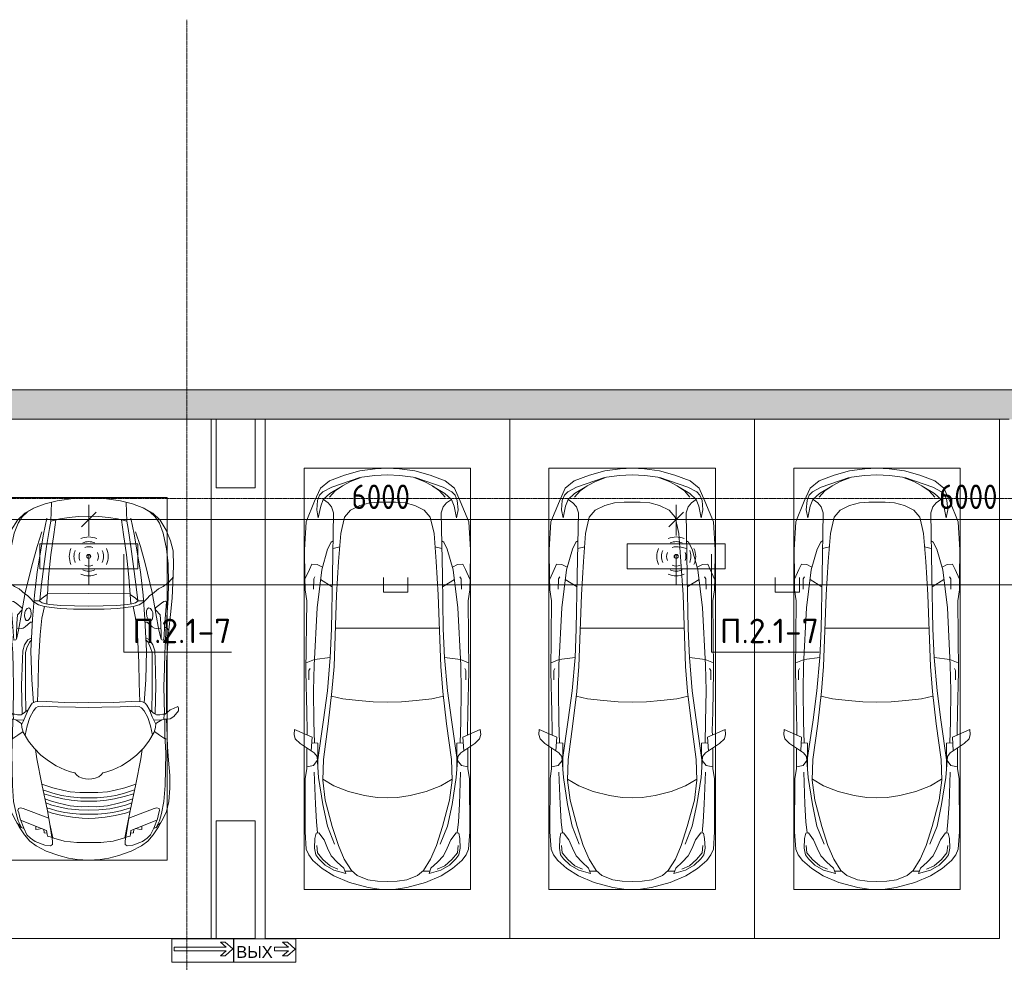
# Model space of a CAD drawing. Header units: millimetres. Extents: x -32229 to 170644, y -13689 to 125138.
# Tile 116 of 256: x -15170 to -5115, y 115516 to 125138. Entities that reach past the tile are written whole.
import ezdxf

# ---------------------------------------------------------------- set-up
doc = ezdxf.new("R2010")
doc.units = ezdxf.units.MM
doc.linetypes.add('ADSK_Линия сетки', pattern=[25, 20, -2.5, 0, -2.5])
for name, color, linetype, lineweight in [('A-ANNO-DIMS', 7, 'Continuous', 9), ('A-ANNO-DIMS-200', 7, 'Continuous', 9), ('A-ANNO-NOTE', 7, 'Continuous', 18), ('A-DETL-GENF', 7, 'Continuous', 18), ('A-DETL-THIN', 7, 'Continuous', 9), ('A-WALL', 7, 'Continuous', 18), ('A-WALL-PATT', 7, 'Continuous', 40), ('C-PRKG', 7, 'Continuous', 18), ('G-ANNO-TEXT', 7, 'Continuous', 9), ('S-COLS', 7, 'Continuous', 18), ('S-GRID', 7, 'Continuous', 9)]:
    doc.layers.add(name, color=color, linetype=linetype, lineweight=lineweight)
doc.layers.add('A-DETL', color=7, linetype='Continuous', lineweight=9, true_color=0x00a600)
doc.styles.add('Arial_1', font='arial.ttf', dxfattribs={"height": 120})
doc.styles.add('GOST Common_6', font='GOST_Common.ttf', dxfattribs={"width": 0.9, "height": 250})
doc.styles.add('ISOCPEUR', font='isocpeur.ttf', dxfattribs={"height": 250})
doc.dimstyles.new('ГОСТ_2_5_мм2', dxfattribs={"dimscale": 304.8, "dimtxt": 251.428749, "dimasz": 0.492126, "dimexe": 0.492126, "dimexo": 0.656168, "dimgap": 0.098425, "dimtad": 1, "dimdec": 0, "dimdsep": 46, "dimtxsty": 'GOST Common_6', "dimblk1": 'OBLIQUE', "dimblk2": 'OBLIQUE', "dimsah": 1, "dimcen": 0.09, "dimazin": 2, "dimtfac": 1, "dimtdec": 4, "dimtix": 1, "dimtmove": 0, "dimatfit": 3, "dimfxl": 1, "dimtvp": 1, "dimtolj": 1, "dimtzin": 0, "dimarcsym": 2})

# ---------------------------------------------------------------- blocks, each defined once
blk = doc.blocks.new('АР_Машиноместо - 4900x2400_М__5300х2500_-V21--01 ЭО')
at = {"layer": 'A-DETL-GENF', "color": 253, "lineweight": 13, "true_color": 0xaaaaaa}
for p, q in [((1250, -800), (1133, -806)), ((1250, -800), (1367, -806)), ((816, -891), (712, -946)), ((943, -845), (816, -891)), ((1044, -819), (943, -845)), ((1133, -806), (1044, -819)), ((1367, -806), (1456, -819)), ((1456, -819), (1557, -845)), ((1557, -845), (1684, -891)), ((1684, -891), (1788, -946)), ((647, -993), (593, -1057)), ((712, -946), (647, -993)), ((701, -989), (655, -1024)), ((800, -953), (701, -989)), ((859, -944), (800, -953)), ((841, -1226), (878, -991)), ((878, -959), (859, -944)), ((1000, -994), (871, -1031)), ((878, -991), (878, -959)), ((1127, -980), (1000, -994)), ((1250, -978), (1127, -980)), ((1250, -978), (1373, -980)), ((1373, -980), (1500, -994)), ((1500, -994), (1629, -1031)), ((1622, -959), (1641, -944)), ((1622, -991), (1622, -959)), ((1659, -1226), (1622, -991)), ((1641, -944), (1700, -953)), ((1700, -953), (1799, -989)), ((1788, -946), (1853, -993)), ((1799, -989), (1845, -1024)), ((1853, -993), (1907, -1057)), ((593, -1057), (539, -1140)), ((618, -1057), (587, -1126)), ((655, -1024), (618, -1057)), ((883, -1027), (854, -1167)), ((1617, -1027), (1646, -1167)), ((1845, -1024), (1882, -1057)), ((1882, -1057), (1913, -1126)), ((1907, -1057), (1961, -1140)), ((539, -1140), (487, -1232)), ((540, -1160), (516, -1180)), ((561, -1133), (540, -1160)), ((587, -1126), (548, -1220)), ((589, -1122), (561, -1133)), ((854, -1167), (827, -1301)), ((1646, -1167), (1673, -1301)), ((1911, -1122), (1939, -1133)), ((1913, -1126), (1952, -1220)), ((1939, -1133), (1960, -1160)), ((1960, -1160), (1984, -1180)), ((1961, -1140), (2013, -1232)), ((456, -1296), (431, -1397)), ((487, -1232), (456, -1296)), ((535, -1281), (527, -1305)), ((527, -1305), (532, -1326)), ((548, -1220), (535, -1281)), ((581, -1327), (841, -1226)), ((827, -1301), (770, -1576)), ((876, -1279), (828, -1294)), ((925, -1302), (859, -1321)), ((979, -1255), (876, -1279)), ((1007, -1284), (925, -1302)), ((1084, -1236), (979, -1255)), ((1084, -1275), (1007, -1284)), ((1183, -1227), (1084, -1236)), ((1159, -1268), (1084, -1275)), ((1250, -1267), (1159, -1268)), ((1250, -1224), (1183, -1227)), ((1250, -1224), (1317, -1227)), ((1250, -1267), (1341, -1268)), ((1317, -1227), (1416, -1236)), ((1341, -1268), (1416, -1275)), ((1416, -1236), (1521, -1255)), ((1416, -1275), (1493, -1284)), ((1493, -1284), (1575, -1302)), ((1521, -1255), (1624, -1279)), ((1575, -1302), (1641, -1321)), ((1624, -1279), (1672, -1294)), ((1919, -1327), (1659, -1226)), ((1673, -1301), (1730, -1576)), ((1952, -1220), (1965, -1281)), ((1965, -1281), (1973, -1305)), ((1973, -1305), (1968, -1326)), ((2013, -1232), (2044, -1296)), ((2044, -1296), (2069, -1397)), ((431, -1397), (422, -1534)), ((532, -1326), (554, -1333)), ((554, -1333), (581, -1327)), ((871, -1401), (800, -1425)), ((874, -1361), (810, -1383)), ((859, -1321), (820, -1334)), ((945, -1381), (871, -1401)), ((958, -1341), (874, -1361)), ((1059, -1355), (945, -1381)), ((1035, -1323), (958, -1341)), ((1148, -1312), (1035, -1323)), ((1174, -1344), (1059, -1355)), ((1168, -1400), (1070, -1410)), ((1250, -1309), (1148, -1312)), ((1250, -1400), (1168, -1400)), ((1250, -1345), (1174, -1344)), ((1250, -1309), (1352, -1312)), ((1250, -1345), (1326, -1344)), ((1250, -1400), (1332, -1400)), ((1326, -1344), (1441, -1355)), ((1332, -1400), (1430, -1410)), ((1352, -1312), (1465, -1323)), ((1441, -1355), (1555, -1381)), ((1465, -1323), (1542, -1341)), ((1542, -1341), (1626, -1361)), ((1555, -1381), (1629, -1401)), ((1626, -1361), (1690, -1383)), ((1629, -1401), (1700, -1425)), ((1641, -1321), (1680, -1334)), ((1946, -1333), (1919, -1327)), ((1968, -1326), (1946, -1333)), ((2069, -1397), (2078, -1534)), ((884, -1481), (782, -1518)), ((887, -1447), (790, -1477)), ((973, -1460), (884, -1481)), ((986, -1426), (887, -1447)), ((1062, -1446), (973, -1460)), ((1070, -1410), (986, -1426)), ((1060, -1496), (995, -1509)), ((1159, -1489), (1060, -1496)), ((1164, -1435), (1062, -1446)), ((1250, -1488), (1159, -1489)), ((1250, -1435), (1164, -1435)), ((1250, -1435), (1336, -1435)), ((1250, -1488), (1341, -1489)), ((1336, -1435), (1438, -1446)), ((1341, -1489), (1440, -1496)), ((1430, -1410), (1514, -1426)), ((1438, -1446), (1527, -1460)), ((1440, -1496), (1505, -1509)), ((1514, -1426), (1613, -1447)), ((1527, -1460), (1616, -1481)), ((1613, -1447), (1710, -1477)), ((1616, -1481), (1718, -1518)), ((422, -1534), (422, -1663)), ((770, -1576), (718, -1834)), ((882, -1536), (770, -1576)), ((995, -1509), (882, -1536)), ((1505, -1509), (1618, -1536)), ((1618, -1536), (1730, -1576)), ((1730, -1576), (1782, -1834)), ((2078, -1534), (2078, -1663)), ((422, -1663), (435, -1821)), ((1065, -1700), (1004, -1721)), ((1107, -1690), (1065, -1700)), ((1124, -1671), (1107, -1690)), ((1147, -1651), (1124, -1671)), ((1185, -1636), (1147, -1651)), ((1218, -1629), (1185, -1636)), ((1218, -1629), (1250, -1627)), ((1282, -1629), (1250, -1627)), ((1282, -1629), (1315, -1636)), ((1315, -1636), (1353, -1651)), ((1353, -1651), (1376, -1671)), ((1376, -1671), (1393, -1690)), ((1393, -1690), (1435, -1700)), ((1435, -1700), (1496, -1721)), ((2078, -1663), (2065, -1821)), ((917, -1761), (838, -1812)), ((1004, -1721), (917, -1761)), ((1496, -1721), (1583, -1761)), ((1583, -1761), (1662, -1812)), ((435, -1821), (445, -1957)), ((761, -1872), (691, -1942)), ((718, -1834), (706, -1927)), ((838, -1812), (761, -1872)), ((1662, -1812), (1739, -1872)), ((1739, -1872), (1809, -1942)), ((1782, -1834), (1794, -1927)), ((2065, -1821), (2055, -1957)), ((445, -1957), (453, -2159)), ((691, -1942), (635, -2015)), ((1809, -1942), (1865, -2015)), ((2055, -1957), (2047, -2159)), ((475, -2041), (448, -2034)), ((526, -2075), (475, -2041)), ((579, -2113), (526, -2075)), ((581, -2106), (567, -2154)), ((635, -2015), (581, -2106)), ((620, -2169), (600, -2073)), ((1865, -2015), (1919, -2106)), ((1880, -2169), (1900, -2073)), ((1919, -2106), (1933, -2154)), ((1921, -2113), (1974, -2075)), ((1974, -2075), (2025, -2041)), ((2025, -2041), (2052, -2034)), ((453, -2159), (455, -2239)), ((537, -2212), (505, -2230)), ((564, -2195), (537, -2212)), ((567, -2154), (564, -2195)), ((580, -2214), (565, -2186)), ((647, -2254), (620, -2169)), ((1853, -2254), (1880, -2169)), ((1920, -2214), (1935, -2186)), ((1933, -2154), (1936, -2195)), ((1936, -2195), (1963, -2212)), ((1963, -2212), (1995, -2230)), ((2047, -2159), (2045, -2239)), ((335, -2322), (382, -2266)), ((382, -2266), (417, -2243)), ((417, -2243), (445, -2239)), ((450, -2306), (417, -2334)), ((445, -2239), (482, -2239)), ((470, -2290), (450, -2306)), ((455, -2424), (456, -2301)), ((505, -2230), (468, -2239)), ((494, -2289), (470, -2290)), ((482, -2236), (479, -2289)), ((523, -2281), (494, -2289)), ((587, -2231), (510, -2227)), ((559, -2283), (523, -2281)), ((581, -2296), (559, -2283)), ((601, -2263), (580, -2214)), ((631, -2333), (581, -2296)), ((634, -2341), (601, -2263)), ((685, -2322), (647, -2254)), ((1815, -2322), (1853, -2254)), ((1866, -2341), (1899, -2263)), ((1869, -2333), (1919, -2296)), ((1899, -2263), (1920, -2214)), ((1913, -2231), (1990, -2227)), ((1919, -2296), (1941, -2283)), ((1941, -2283), (1977, -2281)), ((1977, -2281), (2006, -2289)), ((1995, -2230), (2032, -2239)), ((2006, -2289), (2030, -2290)), ((2018, -2236), (2021, -2289)), ((2055, -2239), (2018, -2239)), ((2030, -2290), (2050, -2306)), ((2045, -2424), (2044, -2301)), ((2050, -2306), (2083, -2334)), ((2083, -2243), (2055, -2239)), ((2118, -2266), (2083, -2243)), ((2165, -2322), (2118, -2266)), ((333, -2351), (335, -2322)), ((341, -2366), (333, -2351)), ((384, -2348), (341, -2366)), ((417, -2334), (384, -2348)), ((604, -2534), (606, -2315)), ((657, -2380), (634, -2341)), ((673, -2400), (657, -2380)), ((685, -2406), (668, -2638)), ((701, -2415), (673, -2400)), ((710, -2355), (685, -2322)), ((734, -2369), (710, -2355)), ((773, -2372), (734, -2369)), ((929, -2364), (773, -2372)), ((999, -2409), (814, -2417)), ((1115, -2359), (929, -2364)), ((1133, -2405), (999, -2409)), ((1250, -2358), (1115, -2359)), ((1250, -2407), (1133, -2405)), ((1250, -2358), (1385, -2359)), ((1250, -2407), (1367, -2405)), ((1367, -2405), (1501, -2409)), ((1385, -2359), (1571, -2364)), ((1501, -2409), (1686, -2417)), ((1571, -2364), (1727, -2372)), ((1727, -2372), (1766, -2369)), ((1766, -2369), (1790, -2355)), ((1790, -2355), (1815, -2322)), ((1799, -2415), (1827, -2400)), ((1815, -2406), (1832, -2638)), ((1827, -2400), (1843, -2380)), ((1843, -2380), (1866, -2341)), ((1896, -2534), (1894, -2315)), ((2083, -2334), (2116, -2348)), ((2116, -2348), (2159, -2366)), ((2159, -2366), (2167, -2351)), ((2167, -2351), (2165, -2322)), ((457, -2614), (455, -2424)), ((814, -2417), (701, -2415)), ((1686, -2417), (1799, -2415)), ((2043, -2614), (2045, -2424)), ((456, -2818), (457, -2614)), ((604, -2851), (604, -2534)), ((1896, -2851), (1896, -2534)), ((2044, -2818), (2043, -2614)), ((668, -2638), (659, -2936)), ((1832, -2638), (1841, -2936)), ((446, -2965), (456, -2818)), ((604, -2919), (604, -2851)), ((1896, -2919), (1896, -2851)), ((2054, -2965), (2044, -2818)), ((433, -3149), (446, -2965)), ((619, -2967), (604, -2919)), ((644, -3025), (619, -2967)), ((659, -2936), (676, -3260)), ((1841, -2936), (1824, -3260)), ((1856, -3025), (1881, -2967)), ((1881, -2967), (1896, -2919)), ((2067, -3149), (2054, -2965)), ((481, -3085), (475, -3180)), ((486, -3046), (481, -3085)), ((504, -3047), (486, -3046)), ((512, -3061), (504, -3047)), ((511, -3095), (512, -3061)), ((515, -3214), (511, -3095)), ((665, -3046), (644, -3025)), ((1835, -3046), (1856, -3025)), ((1985, -3214), (1989, -3095)), ((1988, -3061), (1996, -3047)), ((1989, -3095), (1988, -3061)), ((1996, -3047), (2014, -3046)), ((2014, -3046), (2019, -3085)), ((2019, -3085), (2025, -3180)), ((416, -3306), (433, -3149)), ((457, -3174), (433, -3148)), ((475, -3174), (457, -3174)), ((475, -3180), (462, -3347)), ((558, -3165), (514, -3168)), ((522, -3303), (515, -3214)), ((579, -3168), (558, -3165)), ((602, -3179), (579, -3168)), ((654, -3228), (602, -3179)), ((1846, -3228), (1898, -3179)), ((1898, -3179), (1921, -3168)), ((1921, -3168), (1942, -3165)), ((1942, -3165), (1986, -3168)), ((1978, -3303), (1985, -3214)), ((2025, -3174), (2043, -3174)), ((2025, -3180), (2038, -3347)), ((2043, -3174), (2067, -3148)), ((2084, -3306), (2067, -3148)), ((397, -3474), (416, -3306)), ((565, -3350), (522, -3303)), ((600, -3262), (594, -3293)), ((594, -3293), (597, -3327)), ((612, -3246), (600, -3262)), ((627, -3246), (612, -3246)), ((643, -3260), (627, -3246)), ((657, -3286), (643, -3260)), ((675, -3228), (654, -3228)), ((661, -3321), (657, -3286)), ((676, -3260), (696, -3503)), ((1824, -3260), (1804, -3503)), ((1825, -3228), (1846, -3228)), ((1839, -3321), (1843, -3286)), ((1843, -3286), (1857, -3260)), ((1857, -3260), (1873, -3246)), ((1873, -3246), (1888, -3246)), ((1888, -3246), (1900, -3262)), ((1900, -3262), (1906, -3293)), ((1906, -3293), (1903, -3327)), ((1935, -3350), (1978, -3303)), ((2103, -3474), (2084, -3306)), ((462, -3347), (457, -3435)), ((508, -3423), (567, -3375)), ((570, -3361), (565, -3350)), ((567, -3375), (570, -3361)), ((597, -3327), (605, -3347)), ((605, -3347), (620, -3369)), ((620, -3369), (639, -3373)), ((639, -3373), (654, -3361)), ((654, -3361), (659, -3344)), ((659, -3344), (661, -3321)), ((811, -3415), (773, -3424)), ((853, -3407), (811, -3415)), ((826, -3512), (821, -3413)), ((965, -3398), (853, -3407)), ((1103, -3394), (965, -3398)), ((1250, -3391), (1103, -3394)), ((1250, -3391), (1397, -3394)), ((1397, -3394), (1535, -3398)), ((1535, -3398), (1647, -3407)), ((1647, -3407), (1689, -3415)), ((1674, -3512), (1679, -3413)), ((1689, -3415), (1727, -3424)), ((1841, -3344), (1839, -3321)), ((1846, -3361), (1841, -3344)), ((1861, -3373), (1846, -3361)), ((1880, -3369), (1861, -3373)), ((1895, -3347), (1880, -3369)), ((1903, -3327), (1895, -3347)), ((1930, -3361), (1935, -3350)), ((1933, -3375), (1930, -3361)), ((1992, -3423), (1933, -3375)), ((2038, -3347), (2043, -3435)), ((390, -3630), (397, -3474)), ((457, -3435), (466, -3441)), ((466, -3441), (482, -3439)), ((482, -3439), (508, -3423)), ((598, -3519), (538, -3567)), ((625, -3501), (598, -3519)), ((655, -3470), (625, -3501)), ((690, -3434), (655, -3470)), ((744, -3447), (691, -3447)), ((773, -3424), (744, -3447)), ((744, -3447), (773, -3472)), ((773, -3472), (826, -3512)), ((840, -3688), (827, -3510)), ((1250, -3520), (827, -3517)), ((1250, -3520), (1673, -3517)), ((1660, -3688), (1673, -3510)), ((1727, -3472), (1674, -3512)), ((1727, -3424), (1756, -3447)), ((1756, -3447), (1727, -3472)), ((1756, -3447), (1809, -3447)), ((1810, -3434), (1845, -3470)), ((1845, -3470), (1875, -3501)), ((1875, -3501), (1902, -3519)), ((1902, -3519), (1962, -3567)), ((2018, -3439), (1992, -3423)), ((2034, -3441), (2018, -3439)), ((2043, -3435), (2034, -3441)), ((2110, -3630), (2103, -3474)), ((491, -3594), (439, -3630)), ((538, -3567), (491, -3594)), ((1962, -3567), (2009, -3594)), ((2009, -3594), (2061, -3630)), ((384, -3803), (390, -3630)), ((404, -3666), (388, -3688)), ((439, -3630), (404, -3666)), ((864, -3917), (840, -3688)), ((1636, -3917), (1660, -3688)), ((2061, -3630), (2096, -3666)), ((2096, -3666), (2112, -3688)), ((2116, -3803), (2110, -3630)), ((387, -3958), (384, -3803)), ((2113, -3958), (2116, -3803)), ((894, -4122), (864, -3917)), ((1606, -4122), (1636, -3917)), ((416, -4059), (387, -3958)), ((2084, -4059), (2113, -3958)), ((459, -4167), (416, -4059)), ((914, -4272), (894, -4122)), ((1586, -4272), (1606, -4122)), ((2041, -4167), (2084, -4059)), ((522, -4268), (459, -4167)), ((1978, -4268), (2041, -4167)), ((596, -4341), (522, -4268)), ((955, -4284), (861, -4259)), ((861, -4260), (869, -4451)), ((1050, -4297), (955, -4284)), ((1146, -4307), (1050, -4297)), ((1250, -4312), (1146, -4307)), ((1250, -4312), (1354, -4307)), ((1354, -4307), (1450, -4297)), ((1450, -4297), (1545, -4284)), ((1545, -4284), (1639, -4259)), ((1639, -4260), (1631, -4451)), ((1904, -4341), (1978, -4268)), ((686, -4392), (596, -4341)), ((804, -4437), (686, -4392)), ((1696, -4437), (1814, -4392)), ((1814, -4392), (1904, -4341)), ((927, -4467), (804, -4437)), ((1115, -4493), (927, -4467)), ((1250, -4500), (1115, -4493)), ((1250, -4500), (1385, -4493)), ((1385, -4493), (1573, -4467)), ((1573, -4467), (1696, -4437))]:
    blk.add_line(p, q, dxfattribs=at)
at = {"layer": 'A-DETL-GENF', "color": 254, "lineweight": 13, "true_color": 0xd4d4d4}
for p, q in [((819, -1103), (554, -1208)), ((793, -1076), (791, -1115)), ((823, -1074), (793, -1076)), ((824, -1064), (819, -1103)), ((828, -1045), (824, -1064)), ((871, -1032), (828, -1045)), ((1629, -1032), (1672, -1045)), ((1672, -1045), (1676, -1064)), ((1676, -1064), (1681, -1103)), ((1677, -1074), (1707, -1076)), ((1681, -1103), (1946, -1208)), ((1707, -1076), (1709, -1115)), ((528, -1199), (507, -1274)), ((562, -1132), (528, -1199)), ((709, -1113), (708, -1147)), ((738, -1114), (709, -1113)), ((773, -1121), (738, -1114)), ((1727, -1121), (1762, -1114)), ((1762, -1114), (1791, -1113)), ((1791, -1113), (1792, -1147)), ((1938, -1132), (1972, -1199)), ((1972, -1199), (1993, -1274)), ((507, -1274), (483, -1396)), ((1993, -1274), (2017, -1396)), ((483, -1396), (471, -1561)), ((2017, -1396), (2029, -1561)), ((471, -1561), (463, -1890)), ((2029, -1561), (2037, -1890)), ((463, -1890), (472, -2078)), ((2037, -1890), (2028, -2078)), ((472, -2078), (474, -2239)), ((2028, -2078), (2026, -2239)), ((483, -2571), (478, -2290)), ((571, -2291), (564, -2581)), ((1929, -2291), (1936, -2581)), ((2017, -2571), (2022, -2290)), ((728, -2416), (734, -2607)), ((1772, -2416), (1766, -2607)), ((478, -2755), (483, -2571)), ((564, -2581), (572, -2853)), ((734, -2607), (738, -2818)), ((1766, -2607), (1762, -2818)), ((1936, -2581), (1928, -2853)), ((2022, -2755), (2017, -2571)), ((474, -2914), (478, -2755)), ((2026, -2914), (2022, -2755)), ((466, -3036), (474, -2914)), ((572, -2853), (576, -2937)), ((738, -2818), (753, -3099)), ((1762, -2818), (1747, -3099)), ((1928, -2853), (1924, -2937)), ((2034, -3036), (2026, -2914)), ((576, -2937), (595, -2998)), ((595, -2998), (629, -3048)), ((1905, -2998), (1871, -3048)), ((1924, -2937), (1905, -2998)), ((462, -3137), (466, -3036)), ((512, -3053), (533, -3146)), ((629, -3048), (667, -3070)), ((753, -3099), (772, -3268)), ((1747, -3099), (1728, -3268)), ((1871, -3048), (1833, -3070)), ((1988, -3053), (1967, -3146)), ((2038, -3137), (2034, -3036)), ((440, -3469), (462, -3137)), ((533, -3146), (564, -3316)), ((1967, -3146), (1936, -3316)), ((2060, -3469), (2038, -3137)), ((564, -3316), (602, -3530)), ((772, -3268), (797, -3388)), ((1728, -3268), (1703, -3388)), ((1936, -3316), (1898, -3530)), ((735, -3406), (688, -3436)), ((797, -3388), (735, -3406)), ((870, -3377), (797, -3388)), ((957, -3369), (870, -3377)), ((1093, -3361), (957, -3369)), ((1250, -3361), (1093, -3361)), ((1250, -3361), (1407, -3361)), ((1407, -3361), (1543, -3369)), ((1543, -3369), (1630, -3377)), ((1630, -3377), (1703, -3388)), ((1703, -3388), (1765, -3406)), ((1765, -3406), (1812, -3436)), ((434, -3624), (440, -3469)), ((696, -3503), (723, -3742)), ((749, -3451), (765, -3589)), ((1751, -3451), (1735, -3589)), ((1804, -3503), (1777, -3742)), ((2066, -3624), (2060, -3469)), ((602, -3530), (674, -3827)), ((765, -3589), (786, -3747)), ((1735, -3589), (1714, -3747)), ((1898, -3530), (1826, -3827)), ((439, -3823), (434, -3624)), ((2061, -3823), (2066, -3624)), ((723, -3742), (787, -4128)), ((786, -3747), (819, -4001)), ((1714, -3747), (1681, -4001)), ((1777, -3742), (1713, -4128)), ((455, -3977), (439, -3823)), ((674, -3827), (723, -4002)), ((1826, -3827), (1777, -4002)), ((2045, -3977), (2061, -3823)), ((489, -4138), (455, -3977)), ((723, -4002), (772, -4150)), ((819, -4001), (849, -4183)), ((1681, -4001), (1651, -4183)), ((1777, -4002), (1728, -4150)), ((2011, -4138), (2045, -3977)), ((528, -4240), (489, -4138)), ((787, -4128), (821, -4290)), ((849, -4183), (861, -4260)), ((1651, -4183), (1639, -4260)), ((1713, -4128), (1679, -4290)), ((1972, -4240), (2011, -4138)), ((571, -4303), (528, -4240)), ((625, -4355), (571, -4303)), ((1875, -4355), (1929, -4303)), ((1929, -4303), (1972, -4240)), ((696, -4396), (625, -4355)), ((1804, -4396), (1875, -4355))]:
    blk.add_line(p, q, dxfattribs=at)
at = {"layer": 'C-PRKG', "color": 253, "lineweight": 13, "true_color": 0xaaaaaa}
for p, q in [((2500, 0), (0, 0)), ((0, 0), (0, -5300)), ((2500, 0), (2500, -5300)), ((450, -800), (450, -4500)), ((450, -800), (2050, -800)), ((2050, -800), (2050, -4500)), ((450, -4500), (2050, -4500))]:
    blk.add_line(p, q, dxfattribs=at)
blk = doc.blocks.new('АР_Машиноместо - 5300x2500_С-3113488--01 ЭО')
at = {"layer": 'A-DETL-GENF', "color": 253, "lineweight": 13, "true_color": 0xaaaaaa}
for p, q in [((813, 4729), (659, 4670)), ((970, 4772), (813, 4729)), ((1126, 4794), (970, 4772)), ((1122, 4726), (988, 4707)), ((1250, 4732), (1122, 4726)), ((1250, 4800), (1126, 4794)), ((1250, 4800), (1374, 4794)), ((1250, 4732), (1378, 4726)), ((1374, 4794), (1530, 4772)), ((1378, 4726), (1512, 4707)), ((1530, 4772), (1687, 4729)), ((1687, 4729), (1841, 4670)), ((659, 4670), (566, 4595)), ((681, 4606), (967, 4704)), ((874, 4665), (791, 4620)), ((988, 4707), (874, 4665)), ((1512, 4707), (1626, 4665)), ((1819, 4606), (1533, 4704)), ((1626, 4665), (1709, 4620)), ((1841, 4670), (1934, 4595)), ((566, 4595), (507, 4463)), ((536, 4471), (558, 4526)), ((558, 4526), (591, 4560)), ((591, 4560), (681, 4606)), ((662, 4543), (595, 4479)), ((717, 4569), (660, 4505)), ((788, 4618), (662, 4543)), ((791, 4620), (717, 4569)), ((1709, 4620), (1783, 4569)), ((1712, 4618), (1838, 4543)), ((1783, 4569), (1840, 4505)), ((1909, 4560), (1819, 4606)), ((1838, 4543), (1905, 4479)), ((1942, 4526), (1909, 4560)), ((1934, 4595), (1993, 4463)), ((1964, 4471), (1942, 4526)), ((507, 4463), (420, 4254)), ((528, 4375), (536, 4471)), ((595, 4479), (569, 4413)), ((645, 4445), (597, 4481)), ((680, 4406), (645, 4445)), ((970, 4419), (1070, 4447)), ((1070, 4447), (1167, 4453)), ((1167, 4453), (1250, 4454)), ((1333, 4453), (1250, 4454)), ((1430, 4447), (1333, 4453)), ((1530, 4419), (1430, 4447)), ((1820, 4406), (1855, 4445)), ((1855, 4445), (1903, 4481)), ((1905, 4479), (1931, 4413)), ((1972, 4375), (1964, 4471)), ((1993, 4463), (2080, 4254)), ((544, 4295), (528, 4375)), ((569, 4413), (544, 4295)), ((700, 4345), (680, 4406)), ((689, 3706), (700, 4345)), ((812, 4299), (873, 4370)), ((873, 4370), (970, 4419)), ((1627, 4370), (1530, 4419)), ((1688, 4299), (1627, 4370)), ((1800, 4345), (1820, 4406)), ((1811, 3706), (1800, 4345)), ((1931, 4413), (1956, 4295)), ((1956, 4295), (1972, 4375)), ((420, 4254), (403, 3968)), ((774, 4133), (812, 4299)), ((1726, 4133), (1688, 4299)), ((2080, 4254), (2097, 3968)), ((752, 3846), (774, 4133)), ((1748, 3846), (1726, 4133)), ((639, 3975), (675, 4045)), ((675, 4045), (695, 4058)), ((1825, 4045), (1805, 4058)), ((1861, 3975), (1825, 4045)), ((403, 3968), (406, 3688)), ((579, 3763), (639, 3975)), ((1921, 3763), (1861, 3975)), ((2097, 3968), (2094, 3688)), ((731, 3508), (752, 3846)), ((1769, 3508), (1748, 3846)), ((408, 3667), (453, 3766)), ((453, 3766), (478, 3819)), ((478, 3819), (533, 3818)), ((531, 3375), (579, 3763)), ((533, 3818), (586, 3790)), ((1967, 3818), (1914, 3790)), ((1969, 3375), (1921, 3763)), ((2022, 3819), (1967, 3818)), ((2047, 3766), (2022, 3819)), ((2092, 3667), (2047, 3766)), ((406, 3688), (409, 3560)), ((495, 3566), (497, 3672)), ((497, 3672), (510, 3691)), ((687, 3589), (566, 3664)), ((679, 3159), (689, 3706)), ((1821, 3159), (1811, 3706)), ((1813, 3589), (1934, 3664)), ((2003, 3672), (1990, 3691)), ((2005, 3566), (2003, 3672)), ((2094, 3688), (2091, 3560)), ((409, 3560), (426, 3447)), ((2091, 3560), (2074, 3447)), ((426, 3447), (418, 2723)), ((705, 2775), (731, 3508)), ((1795, 2775), (1769, 3508)), ((2074, 3447), (2082, 2723)), ((501, 2790), (531, 3375)), ((1999, 2790), (1969, 3375)), ((666, 2865), (679, 3159)), ((1834, 2865), (1821, 3159)), ((505, 2847), (421, 2813)), ((666, 2867), (505, 2847)), ((637, 2526), (666, 2867)), ((1834, 2867), (1995, 2847)), ((1863, 2526), (1834, 2867)), ((1995, 2847), (2079, 2813)), ((418, 2723), (428, 2308)), ((448, 2734), (460, 2756)), ((448, 2639), (448, 2734)), ((496, 2532), (501, 2790)), ((684, 2522), (705, 2775)), ((1816, 2522), (1795, 2775)), ((2004, 2532), (1999, 2790)), ((2052, 2734), (2040, 2756)), ((2052, 2639), (2052, 2734)), ((2082, 2723), (2072, 2308)), ((500, 2210), (496, 2532)), ((637, 2526), (597, 2231)), ((645, 2192), (684, 2522)), ((1855, 2192), (1816, 2522)), ((1863, 2526), (1903, 2231)), ((2000, 2210), (2004, 2532)), ((428, 2308), (432, 2120)), ((597, 2231), (535, 1798)), ((1903, 2231), (1965, 1798)), ((2072, 2308), (2068, 2120)), ((297, 2080), (301, 2131)), ((301, 2131), (480, 2053)), ((432, 2120), (431, 2074)), ((506, 1996), (500, 2210)), ((596, 1825), (645, 2192)), ((1904, 1825), (1855, 2192)), ((1994, 1996), (2000, 2210)), ((2199, 2131), (2020, 2053)), ((2068, 2120), (2069, 2074)), ((2203, 2080), (2199, 2131)), ((309, 2036), (297, 2080)), ((358, 1990), (309, 2036)), ((480, 2053), (471, 1914)), ((2020, 2053), (2029, 1914)), ((2142, 1990), (2191, 2036)), ((2191, 2036), (2203, 2080)), ((501, 1894), (358, 1990)), ((427, 1731), (427, 1943)), ((541, 1994), (476, 1998)), ((541, 1994), (540, 1733)), ((1959, 1994), (2024, 1998)), ((1959, 1994), (1960, 1733)), ((1999, 1894), (2142, 1990)), ((2073, 1731), (2073, 1943)), ((534, 1817), (495, 1765)), ((531, 1858), (501, 1894)), ((547, 1643), (531, 1858)), ((589, 1616), (596, 1825)), ((1911, 1616), (1904, 1825)), ((1953, 1643), (1969, 1858)), ((1966, 1817), (2005, 1765)), ((1969, 1858), (1999, 1894)), ((411, 1634), (427, 1731)), ((495, 1765), (427, 1753)), ((2005, 1765), (2073, 1753)), ((2089, 1634), (2073, 1731)), ((409, 1087), (411, 1634)), ((615, 1410), (589, 1616)), ((590, 1624), (704, 1557)), ((1910, 1624), (1796, 1557)), ((1885, 1410), (1911, 1616)), ((2091, 1087), (2089, 1634)), ((704, 1557), (853, 1499)), ((1796, 1557), (1647, 1499)), ((687, 1141), (615, 1410)), ((853, 1499), (1017, 1460)), ((1017, 1460), (1147, 1439)), ((1147, 1439), (1250, 1434)), ((1353, 1439), (1250, 1434)), ((1483, 1460), (1353, 1439)), ((1647, 1499), (1483, 1460)), ((1813, 1141), (1885, 1410)), ((749, 950), (687, 1141)), ((1751, 950), (1813, 1141)), ((421, 911), (409, 1087)), ((506, 920), (510, 1019)), ((510, 1019), (522, 1074)), ((522, 1074), (549, 1076)), ((549, 1076), (603, 1005)), ((1951, 1076), (1897, 1005)), ((1978, 1074), (1951, 1076)), ((1990, 1019), (1978, 1074)), ((1994, 920), (1990, 1019)), ((2079, 911), (2091, 1087)), ((446, 853), (421, 911)), ((519, 852), (506, 920)), ((603, 1005), (639, 920)), ((639, 920), (677, 844)), ((809, 809), (749, 950)), ((1691, 809), (1751, 950)), ((1861, 920), (1823, 844)), ((1897, 1005), (1861, 920)), ((1981, 852), (1994, 920)), ((2054, 853), (2079, 911)), ((489, 796), (446, 853)), ((550, 812), (519, 852)), ((616, 746), (550, 812)), ((677, 844), (738, 778)), ((882, 692), (809, 809)), ((1618, 692), (1691, 809)), ((1823, 844), (1762, 778)), ((1884, 746), (1950, 812)), ((1950, 812), (1981, 852)), ((2011, 796), (2054, 853)), ((584, 715), (489, 796)), ((702, 640), (584, 715)), ((704, 696), (616, 746)), ((738, 778), (805, 716)), ((805, 716), (825, 661)), ((1695, 716), (1675, 661)), ((1762, 778), (1695, 716)), ((1796, 696), (1884, 746)), ((1798, 640), (1916, 715)), ((1916, 715), (2011, 796)), ((862, 572), (702, 640)), ((825, 661), (704, 696)), ((888, 686), (815, 687)), ((941, 642), (882, 692)), ((1051, 599), (941, 642)), ((1449, 599), (1559, 642)), ((1559, 642), (1618, 692)), ((1612, 686), (1685, 687)), ((1638, 572), (1798, 640)), ((1675, 661), (1796, 696)), ((1053, 518), (862, 572)), ((1149, 583), (1051, 599)), ((1165, 503), (1053, 518)), ((1250, 582), (1149, 583)), ((1250, 500), (1165, 503)), ((1250, 582), (1351, 583)), ((1250, 500), (1335, 503)), ((1335, 503), (1447, 518)), ((1351, 583), (1449, 599)), ((1447, 518), (1638, 572))]:
    blk.add_line(p, q, dxfattribs=at)
at = {"layer": 'A-DETL-GENF', "color": 254, "lineweight": 13, "true_color": 0xd4d4d4}
for p, q in [((695, 3980), (765, 3997)), ((1805, 3980), (1735, 3997)), ((715, 3168), (1250, 3167)), ((1785, 3168), (1250, 3167)), ((678, 2473), (795, 2446)), ((795, 2446), (956, 2427)), ((956, 2427), (1105, 2414)), ((1105, 2414), (1250, 2413)), ((1395, 2414), (1250, 2413)), ((1544, 2427), (1395, 2414)), ((1705, 2446), (1544, 2427)), ((1822, 2473), (1705, 2446)), ((514, 1369), (502, 1696)), ((590, 1368), (547, 1643)), ((1910, 1368), (1953, 1643)), ((1986, 1369), (1998, 1696)), ((525, 1189), (514, 1369)), ((637, 1146), (590, 1368)), ((1863, 1146), (1910, 1368)), ((1975, 1189), (1986, 1369)), ((537, 1076), (525, 1189)), ((710, 963), (637, 1146)), ((1790, 963), (1863, 1146)), ((1963, 1076), (1975, 1189)), ((535, 874), (528, 949)), ((1965, 874), (1972, 949)), ((592, 805), (535, 874)), ((665, 740), (592, 805)), ((1835, 740), (1908, 805)), ((1908, 805), (1965, 874)), ((743, 708), (665, 740)), ((1757, 708), (1835, 740))]:
    blk.add_line(p, q, dxfattribs=at)
at = {"layer": 'C-PRKG', "color": 253, "lineweight": 13, "true_color": 0xaaaaaa}
for p, q in [((0, 0), (0, 5300)), ((2500, 0), (2500, 5300)), ((400, 4800), (2100, 4800)), ((400, 500), (400, 4800)), ((2100, 500), (2100, 4800)), ((400, 500), (2100, 500)), ((2500, 0), (0, 0))]:
    blk.add_line(p, q, dxfattribs=at)
blk = doc.blocks.new('Наметкина 10_РД_АР_П_rvt-1--01 ЭО')
at = {"layer": 'A-WALL-PATT', "lineweight": 5, "true_color": 0xaaaaaa}
h = blk.add_hatch(dxfattribs=at)
h.set_pattern_fill('FP_1', color=253, style=0, pattern_type=2)
h.set_pattern_definition([(45, (0, 0), (-228.0985, 228.0985), []), (45, (228.1, 0), (-228.0985, 228.0985), [403.225, -80.645, 6.706, -73.939])])
h.paths.add_polyline_path([(19235, 121060), (19235, 121360), (-20965, 121360), (-20965, 121060), (12549, 121060)])
at = {"layer": 'A-WALL', "color": 253, "lineweight": 13, "true_color": 0xaaaaaa}
for p, q in [((19235, 121360), (-20965, 121360)), ((-20965, 121060), (-13165, 121060)), ((-13165, 121060), (-12765, 121060)), ((-12765, 121060), (-5065, 121060))]:
    blk.add_line(p, q, dxfattribs=at)
at = {"layer": 'S-COLS', "color": 253, "lineweight": 15, "true_color": 0xaaaaaa}
for p, q in [((-12765, 121060), (-13165, 121060)), ((-13165, 121060), (-13165, 120360)), ((-12765, 120360), (-12765, 121060)), ((-13165, 120360), (-12765, 120360)), ((-12765, 116960), (-13165, 116960)), ((-13165, 116960), (-13165, 115760)), ((-12765, 115760), (-12765, 116960)), ((-13165, 115760), (-12765, 115760))]:
    blk.add_line(p, q, dxfattribs=at)
at = {"layer": 'C-PRKG', "color": 253, "lineweight": 13, "true_color": 0xaaaaaa, "rotation": 180}
blk.add_blockref('АР_Машиноместо - 4900x2400_М__5300х2500_-V21--01 ЭО', (-13215, 115760), dxfattribs=at)
at = {"layer": 'C-PRKG', "color": 253, "lineweight": 13, "true_color": 0xaaaaaa}
for p in [(-12665, 115760), (-10165, 115760), (-7665, 115760)]:
    blk.add_blockref('АР_Машиноместо - 5300x2500_С-3113488--01 ЭО', p, dxfattribs=at)
blk = doc.blocks.new('DIMBLOCK123--01 ЭО')
at = {"layer": 'A-ANNO-DIMS-200'}
for p, q in [((-19465, 119873), (-19465, 120186)), ((-14465, 119871), (-14465, 120186)), ((-19465, 120036), (-19390, 120111)), ((-14465, 120036), (-14390, 120111)), ((-19465, 120036), (-19540, 119961)), ((-19465, 120036), (-14465, 120036)), ((-19465, 120036), (-19465, 119873)), ((-14465, 120036), (-14540, 119961)), ((-14465, 120036), (-14465, 119871))]:
    blk.add_line(p, q, dxfattribs=at)
at = {"layer": 'A-ANNO-DIMS-200', "color": 0, "insert": (-17280, 120393), "char_height": 250, "width": 756.84, "attachment_point": 1, "line_spacing_factor": 1.022761, "style": 'GOST Common_6'}
blk.add_mtext('5000', dxfattribs=at)
blk = doc.blocks.new('_Oblique')
at = {"color": 0, "linetype": 'ByBlock', "lineweight": -2}
blk.add_line((-0.5, -0.5), (0.5, 0.5), dxfattribs=at)
blk = doc.blocks.new('DIMBLOCK124--01 ЭО')
at = {"layer": 'A-ANNO-DIMS-200'}
for p, q in [((-14465, 119871), (-14465, 120186)), ((-8465, 119872), (-8465, 120186)), ((-14465, 120036), (-14390, 120111)), ((-8465, 120036), (-8390, 120111)), ((-14465, 120036), (-14540, 119961)), ((-14465, 120036), (-8465, 120036)), ((-14465, 120036), (-14465, 119871)), ((-8465, 120036), (-8540, 119961)), ((-8465, 120036), (-8465, 119872))]:
    blk.add_line(p, q, dxfattribs=at)
at = {"layer": 'A-ANNO-DIMS-200', "color": 0, "insert": (-11781, 120393), "char_height": 250, "width": 756.84, "attachment_point": 1, "line_spacing_factor": 1.022761, "style": 'GOST Common_6'}
blk.add_mtext('6000', dxfattribs=at)
blk = doc.blocks.new('DIMBLOCK125--01 ЭО')
at = {"layer": 'A-ANNO-DIMS-200'}
for p, q in [((-8465, 119872), (-8465, 120186)), ((-2466, 119872), (-2466, 120186)), ((-8465, 120036), (-8390, 120111)), ((-2466, 120036), (-2391, 120111)), ((-8465, 120036), (-8540, 119961)), ((-8465, 120036), (-2466, 120036)), ((-8465, 120036), (-8465, 119872)), ((-2466, 120036), (-2541, 119961)), ((-2466, 120036), (-2466, 119872))]:
    blk.add_line(p, q, dxfattribs=at)
at = {"layer": 'A-ANNO-DIMS-200', "color": 0, "insert": (-5781, 120393), "char_height": 250, "width": 756.84, "attachment_point": 1, "line_spacing_factor": 1.022761, "style": 'GOST Common_6'}
blk.add_mtext('6000', dxfattribs=at)

msp = doc.modelspace()

# ---------------------------------------------------------------- linework, layer by layer
at = {"layer": 'A-ANNO-NOTE', "color": 5, "lineweight": 9, "true_color": 0x0000ff}
for p, q in [((-14965.4, 119786.2), (-13965.4, 119786.2)), ((-14965.4, 119533.5), (-14965.4, 119786.2)), ((-13965.4, 119786.2), (-13965.4, 119533.5)), ((-8965.4, 119786.2), (-7965.4, 119786.2)), ((-8965.4, 119533.5), (-8965.4, 119786.2)), ((-7965.4, 119786.2), (-7965.4, 119533.5)), ((-13965.4, 119533.5), (-14965.4, 119533.5)), ((-7965.4, 119533.5), (-8965.4, 119533.5))]:
    msp.add_line(p, q, dxfattribs=at)
at = {"layer": 'A-ANNO-NOTE', "color": 1, "lineweight": 9, "true_color": 0xff0000}
for p, q in [((-13617.3, 115757.3), (-12985.1, 115757.3)), ((-13617.3, 115517.3), (-13617.3, 115757.3)), ((-13616.8, 115517.3), (-13616.8, 115757)), ((-12985.6, 115757), (-13616.8, 115757)), ((-12985.6, 115757), (-12985.6, 115517.3)), ((-12985.1, 115757.3), (-12985.1, 115517.3)), ((-12983.2, 115757), (-12351.1, 115757)), ((-12983.2, 115517), (-12983.2, 115757)), ((-12982.8, 115517), (-12982.8, 115756.7)), ((-12351.6, 115756.7), (-12982.8, 115756.7)), ((-12351.6, 115756.7), (-12351.6, 115517)), ((-12351.1, 115757), (-12351.1, 115517)), ((-13591.1, 115634.7), (-13591.1, 115669.3)), ((-13591.1, 115669.3), (-13060.8, 115669.3)), ((-13060.8, 115669.3), (-13120.4, 115720.8)), ((-13120.4, 115720.8), (-13070.7, 115720.8)), ((-13070.7, 115720.8), (-12992.1, 115652)), ((-12992.1, 115652), (-13070.7, 115583.2)), ((-12566.8, 115634.4), (-12566.8, 115669)), ((-12566.8, 115669), (-12426.8, 115669)), ((-12426.8, 115669), (-12486.4, 115720.5)), ((-12486.4, 115720.5), (-12436.6, 115720.5)), ((-12436.6, 115720.5), (-12358.1, 115651.7)), ((-12358.1, 115651.7), (-12436.6, 115582.9)), ((-13060.8, 115634.7), (-13591.1, 115634.7)), ((-13120.4, 115583.2), (-13060.8, 115634.7)), ((-13070.7, 115583.2), (-13120.4, 115583.2)), ((-12426.8, 115634.4), (-12566.8, 115634.4)), ((-12486.4, 115582.9), (-12426.8, 115634.4)), ((-12436.6, 115582.9), (-12486.4, 115582.9)), ((-12985.1, 115517.3), (-13617.3, 115517.3)), ((-12985.6, 115517.3), (-13616.8, 115517.3)), ((-12351.1, 115517), (-12983.2, 115517)), ((-12351.6, 115517), (-12982.8, 115517))]:
    msp.add_line(p, q, dxfattribs=at)
at = {"layer": 'A-ANNO-NOTE', "color": 5, "lineweight": 9, "true_color": 0x0000ff}
for centre in [(-14466.3, 119659.7), (-14465.4, 119660.6), (-14465.4, 119658.8), (-14464.5, 119659.7), (-8466.3, 119659.7), (-8465.4, 119660.6), (-8465.4, 119658.8), (-8464.5, 119659.7)]:
    msp.add_circle(centre, 20, dxfattribs=at)
for centre, radius, start, end in [((-14465.4, 119658.8), 199.6, 66, 114), ((-14465.4, 119658.8), 151.5, 66, 114), ((-8465.4, 119658.8), 199.6, 66, 114), ((-8465.4, 119658.8), 151.5, 66, 114), ((-14464.5, 119659.7), 199.6, 156, 204), ((-14464.5, 119659.7), 151.5, 156, 204), ((-14464.5, 119659.7), 99.8, 156, 204), ((-14465.4, 119658.8), 99.8, 66, 114), ((-14466.3, 119659.7), 99.8, 336, 24), ((-14466.3, 119659.7), 151.5, 336, 24), ((-14466.3, 119659.7), 199.6, 336, 24), ((-8464.5, 119659.7), 199.6, 156, 204), ((-8464.5, 119659.7), 151.5, 156, 204), ((-8464.5, 119659.7), 99.8, 156, 204), ((-8465.4, 119658.8), 99.8, 66, 114), ((-8466.3, 119659.7), 99.8, 336, 24), ((-8466.3, 119659.7), 151.5, 336, 24), ((-8466.3, 119659.7), 199.6, 336, 24), ((-14465.4, 119660.6), 99.8, 246, 294), ((-8465.4, 119660.6), 99.8, 246, 294), ((-14465.4, 119660.6), 199.6, 246, 294), ((-14465.4, 119660.6), 151.5, 246, 294), ((-8465.4, 119660.6), 199.6, 246, 294), ((-8465.4, 119660.6), 151.5, 246, 294)]:
    msp.add_arc(centre, radius, start, end, dxfattribs=at)
at = {"layer": 'A-DETL', "color": 5, "true_color": 0x0000ff}
for p, q in [((-14465.1, 119671.2), (-14465.1, 119369.3)), ((-8465.4, 119671.8), (-8465.4, 119369.3)), ((22488.8, 119369.3), (-19465.2, 119369.3)), ((-11454.9, 119444.3), (-11454.9, 119294.3)), ((-11204.9, 119294.3), (-11204.9, 119444.3)), ((-7454.9, 119444.3), (-7454.9, 119294.3)), ((-7204.9, 119294.3), (-7204.9, 119444.3)), ((-11454.9, 119294.3), (-11204.9, 119294.3)), ((-7454.9, 119294.3), (-7204.9, 119294.3))]:
    msp.add_line(p, q, dxfattribs=at)
at = {"layer": 'A-DETL-THIN'}
for p, q in [((-14106.5, 119683.2), (-14106.5, 118683.2)), ((-8106.6, 119683.2), (-8106.6, 118683.2)), ((-14106.5, 118683.2), (-13006.5, 118683.2)), ((-8106.6, 118683.2), (-7006.6, 118683.2))]:
    msp.add_line(p, q, dxfattribs=at)
at = {"layer": 'S-GRID', "color": 253, "linetype": 'ADSK_Линия сетки', "true_color": 0xaaaaaa}
for p, q in [((-13464.7, -12088.9), (-13464.7, 125138.4)), ((131381.2, 120250), (-30593.4, 120250))]:
    msp.add_line(p, q, dxfattribs=at)

# ---------------------------------------------------------------- block references
at = {"lineweight": 5}
msp.add_blockref('Наметкина 10_РД_АР_П_rvt-1--01 ЭО', (0, 0), dxfattribs=at)

# ---------------------------------------------------------------- texts
at = {"layer": 'A-ANNO-NOTE', "color": 1, "lineweight": 9, "true_color": 0xff0000, "insert": (-12772.6, 115621.6), "char_height": 120, "width": 370, "attachment_point": 5, "line_spacing_factor": 0.936439, "style": 'Arial_1'}
msp.add_mtext('\\pt20.0004,39.9996,60,80.0004,99.9996,120,140.0004,159.9996,180,200.0004,219.9996,240,260.0004,279.9996,300,320.0004,339.9996,360,380.0004,399.9996,420,440.0004,459.9996,480,500.0004,519.9996,540,560.0004,579.9996,600,620.0004,639.9996;ВЫХ', dxfattribs=at)
at = {"layer": 'G-ANNO-TEXT', "char_height": 250, "width": 1016.06, "attachment_point": 1, "line_spacing_factor": 1.139951, "style": 'ISOCPEUR'}
for insert in [(-14018.9, 119023.6), (-8018.9, 119023.6)]:
    msp.add_mtext('\\pt600,1200,1800,2400,3000,3600,4200,4800,5400,6000,6600,7200,7800,8400,9000,9600,10200,10800,11400,12000,12600,13200,13800,14400,15000,15600,16200,16800,17400,18000,18600,19200;П.2.1-7', dxfattribs=dict(at, insert=insert))

# ---------------------------------------------------------------- dimensions: what is measured, and where the dimension line sits
at = {"layer": 'A-ANNO-DIMS'}
for base, p1, p2, override, picture, middle in [((-14465.1, 120036), (-19465.2, 119672.6), (-14465.1, 119671.2), {"dimpost": '<>', "dimfxl": 5000.072736}, 'DIMBLOCK123--01 ЭО', (-16965.1, 120191)), ((-8465.4, 120036), (-14465.1, 119671.2), (-8465.4, 119671.8), {"dimpost": '<>', "dimfxl": 5999.722123}, 'DIMBLOCK124--01 ЭО', (-11465.2, 120191)), ((-2465.7, 120036), (-8465.4, 119671.8), (-2465.7, 119671.6), {"dimpost": '<>', "dimfxl": 5999.72521}, 'DIMBLOCK125--01 ЭО', (-5465.5, 120191))]:
    dim = msp.add_linear_dim(base=base, p1=p1, p2=p2, dimstyle='ГОСТ_2_5_мм2', override=override, dxfattribs=at)
    dim.commit()
    dim.dimension.update_dxf_attribs({"geometry": picture, "text_midpoint": middle})

doc.saveas('drawing.dxf')
